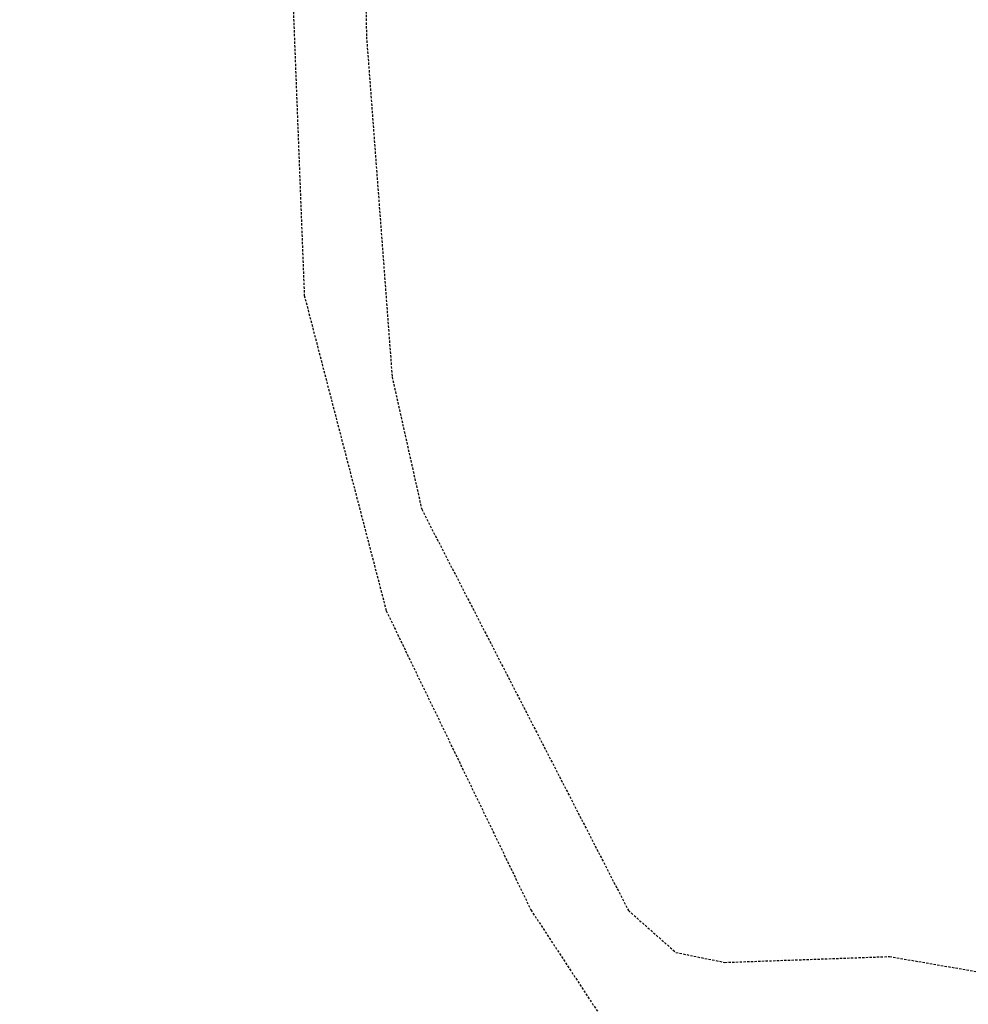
# Model space of a CAD drawing. Header units: feet. Extents: x -2779 to 2255280, y -1593 to 614924.
# Tile 82 of 125: x 2243965 to 2244033, y 596014 to 596084. Entities that reach past the tile are written whole.
import ezdxf
from ezdxf import colors
from ezdxf.entities.mleader import LeaderData, LeaderLine
from ezdxf.math import Vec2, Vec3

# ---------------------------------------------------------------- set-up
doc = ezdxf.new("R2010")
doc.units = ezdxf.units.FT
doc.header["$MEASUREMENT"] = 0
doc.linetypes.add('OhDOT_USTN3', pattern=[0.22, 0.165, -0.055])
doc.layers.add('DT_X_Contour_Minor', color=136, linetype='OhDOT_USTN3')
doc.layers.add('SH_TEXT_DR_Junction_Labels_South System', color=7, linetype='Continuous')
doc.styles.add('Slanted-Normal', font='font31.shx', dxfattribs={"height": 0.14})

# ---------------------------------------------------------------- blocks, each defined once
blk = doc.blocks.new('_Dot')
at = {"color": 0, "linetype": 'ByBlock', "lineweight": -2}
blk.add_line((-0.5, 0), (-1, 0), dxfattribs=at)
at = {"color": 0, "linetype": 'ByBlock', "const_width": 0.5}
blk.add_lwpolyline([(-0.25, 0, 1), (0.25, 0, 1)], format="xyb", close=True, dxfattribs=at)

msp = doc.modelspace()

# ---------------------------------------------------------------- linework, layer by layer
at = {"layer": 'DT_X_Contour_Minor'}
for points in [[(2244083.179, 596166.855), (2244067.049, 596180.675), (2244060.739, 596184.615), (2244048.279, 596188.175), (2244039.76, 596189.985), (2244026.179, 596198.325), (2244017.559, 596207.055), (2244012.369, 596210.626), (2244004.659, 596218.065), (2244002.039, 596218.555), (2243996.469, 596216.315), (2243991.169, 596207.425), (2243987.179, 596197.896), (2243983.779, 596154.736), (2243984.539, 596094.855), (2243985.719, 596064.285), (2243991.569, 596041.785), (2244001.899, 596020.445), (2244013.399, 596002.925)], [(2244036.759, 596182.535), (2244023.919, 596191.745), (2244012.409, 596204.275), (2244000.289, 596209.045), (2243996.209, 596205.985), (2243992.319, 596197.675), (2243988.969, 596174.895), (2243988.889, 596148.416), (2243990.159, 596082.746), (2243991.989, 596058.475), (2243994.099, 596049.035), (2244008.859, 596020.405), (2244012.239, 596017.415), (2244015.739, 596016.705), (2244027.5, 596017.125), (2244035.059, 596015.815)]]:
    msp.add_lwpolyline(points, dxfattribs=at)

# ---------------------------------------------------------------- next in the draw order: leaders
at = {"layer": 'SH_TEXT_DR_Junction_Labels_South System'}
ml = msp.add_multileader_mtext('Standard', dxfattribs=at)
ml.set_content('205A\\PA=1.07 Ac\\PC=0.40\\PTc=37 MIN.', color=256, style='Slanted-Normal')
ml.set_leader_properties()
ml.set_arrow_properties(name='DOT')
ml.build(insert=Vec2(0, 0))
ml.multileader.update_dxf_attribs({"has_text_frame": 1, "dogleg_length": 0.12, "arrow_head_size": 10, "scale": 50})
ctx = ml.context
ctx.base_point, ctx.scale, ctx.char_height, ctx.arrow_head_size, ctx.landing_gap_size, ctx.plane_origin = Vec3(2254563.34, 596075.404, -1057.087), 50, 6, 10, 2.5, Vec3(2254769.551, 596095.526, -1057.087)
ctx.text_align_type = 2
notes = []
notes.append((ctx, [(0, (0, 0, 0), (0, 0), (1, 0), 1, [])]))
ctx.mtext.insert, ctx.mtext.alignment, ctx.mtext.flow_direction = Vec3(2254613.364, 596078.404, -1057.087), 3, 5
ctx.mtext.has_bg_fill, ctx.mtext.bg_color, ctx.mtext.bg_scale_factor, ctx.mtext.bg_transparency, ctx.mtext.use_window_bg_color = 1, -1027028792, 1.5, 0, 1
for ctx, leaders in notes:
    for number, flags, end, landing, length, lines in leaders:
        leader = LeaderData()
        leader.index, (leader.has_last_leader_line, leader.has_dogleg_vector, leader.attachment_direction) = number, flags
        leader.last_leader_point, leader.dogleg_vector, leader.dogleg_length = Vec3(end), Vec3(landing), length
        for number, points, colour, breaks in lines:
            line = LeaderLine()
            line.index, line.vertices, line.color, line.breaks = number, Vec3.list(points), colors.encode_raw_color(colour), breaks
            leader.lines.append(line)
        ctx.leaders.append(leader)

# ---------------------------------------------------------------- next in the draw order: leaders
ml = msp.add_multileader_mtext('Standard', dxfattribs=at)
ml.set_content('205A\\PA=1.00 Ac\\PC=0.42\\PTc=37 MIN.', color=256, style='Slanted-Normal')
ml.set_leader_properties()
ml.set_arrow_properties(name='DOT')
ml.build(insert=Vec2(0, 0))
ml.multileader.update_dxf_attribs({"has_text_frame": 1, "dogleg_length": 0.12, "arrow_head_size": 10, "scale": 50})
ctx = ml.context
ctx.base_point, ctx.scale, ctx.char_height, ctx.arrow_head_size, ctx.landing_gap_size, ctx.plane_origin = Vec3(2245953.801, 596068.457), 50, 6, 10, 2.5, Vec3(2246209.794, 596225.018)
notes = []
notes.append((ctx, [(0, (0, 0, 0), (0, 0), (1, 0), 1, [])]))
ctx.mtext.insert, ctx.mtext.flow_direction = Vec3(2245956.301, 596071.457), 5
ctx.mtext.has_bg_fill, ctx.mtext.bg_color, ctx.mtext.bg_scale_factor, ctx.mtext.bg_transparency, ctx.mtext.use_window_bg_color = 1, -1027028792, 1.5, 0, 1
for ctx, leaders in notes:
    for number, flags, end, landing, length, lines in leaders:
        leader = LeaderData()
        leader.index, (leader.has_last_leader_line, leader.has_dogleg_vector, leader.attachment_direction) = number, flags
        leader.last_leader_point, leader.dogleg_vector, leader.dogleg_length = Vec3(end), Vec3(landing), length
        for number, points, colour, breaks in lines:
            line = LeaderLine()
            line.index, line.vertices, line.color, line.breaks = number, Vec3.list(points), colors.encode_raw_color(colour), breaks
            leader.lines.append(line)
        ctx.leaders.append(leader)

doc.saveas('drawing.dxf')
